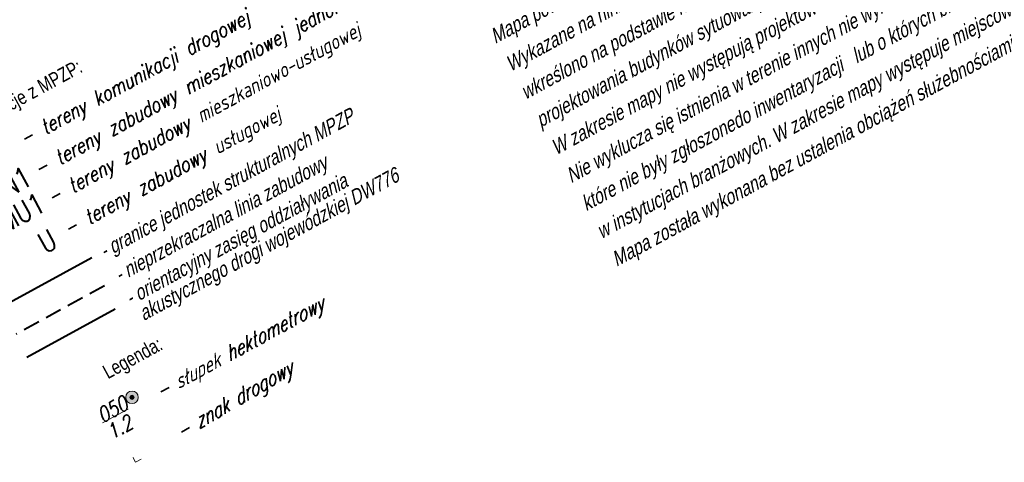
# Model space of a CAD drawing. Header units: metres. Extents: x 7437397 to 7437781, y 5556608 to 5556944.
# Tile 8 of 46: x 7437458 to 7437517, y 5556729 to 5556756. Entities that reach past the tile are written whole.
import ezdxf
from ezdxf.enums import TextEntityAlignment as Align

# ---------------------------------------------------------------- set-up
doc = ezdxf.new("R2010")
doc.units = ezdxf.units.M
doc.header["$MEASUREMENT"] = 0
doc.linetypes.add('KTCR02-500', pattern=[1.5, 1, -0.5])
for name, color, linetype, lineweight in [('elementy drogowe', 250, 'Continuous', 5), ('MPZP', 250, 'Continuous', 5), ('SUUS13', 250, 'Continuous', 5), ('Warstwa 8', 250, 'Continuous', 5)]:
    doc.layers.add(name, color=color, linetype=linetype, lineweight=lineweight)
doc.styles.add('Arial', font='arial.ttf')
doc.styles.add('mk2012', font='ITALIC_1250.shx', dxfattribs={"width": 0.8, "height": 0.9})
doc.styles.get("Standard").update_dxf_attribs({"font": 'txt.shx', "width": 0.75})
doc.styles.add('Style-WORKING_1250', font='WORKING_1250.shx')
doc.styles.add('Style-WORKING_1250 I 0.26180', font='WORKING_1250.shx', dxfattribs={"oblique": 15})
doc.linetypes.add('KTOK05_01-500', pattern='A,3.75,[13,dgnlstyle-rozp_2015.shx,S=0.002778,R=0,X=0,Y=0],3.75', length=7.5)

# ---------------------------------------------------------------- blocks, each defined once
blk = doc.blocks.new('SUUS13')
at = {"layer": 'SUUS13', "linetype": 'Continuous', "lineweight": 13}
h = blk.add_hatch(color=8, dxfattribs=at)
edge = h.paths.add_edge_path()
edge.add_arc((0, 0), 0.75, 0, 360)
h = blk.add_hatch(color=8, dxfattribs=at)
edge = h.paths.add_edge_path()
edge.add_arc((0, 0), 0.25, 0, 360)
at = {"layer": 'SUUS13', "color": 250, "linetype": 'Continuous', "lineweight": 13}
for radius in [0.75, 0.25]:
    blk.add_circle((0, 0), radius, dxfattribs=at)

msp = doc.modelspace()

# ---------------------------------------------------------------- linework, layer by layer
at = {"layer": 'elementy drogowe', "color": 7, "linetype": 'Continuous', "lineweight": 13, "ltscale": 10, "flags": 128}
msp.add_lwpolyline([(7437465.079, 5556729.562), (7437465.254, 5556729.258), (7437465.579, 5556729.445)], dxfattribs=at)
at = {"layer": 'MPZP', "color": 212, "linetype": 'KTCR02-500', "lineweight": 40, "flags": 128}
msp.add_lwpolyline([(7437463.39, 5556739.83), (7437458.083, 5556736.929)], dxfattribs=at)
at = {"layer": 'MPZP', "color": 212, "linetype": 'KTOK05_01-500', "lineweight": 40, "flags": 128}
msp.add_lwpolyline([(7437464.035, 5556738.431), (7437458.729, 5556735.53)], dxfattribs=at)
at = {"layer": 'SUUS13', "color": 7, "linetype": 'Continuous', "lineweight": 13}
msp.add_line((7437463.265, 5556731.613), (7437464.803, 5556732.447), dxfattribs=at)
at = {"layer": 'Warstwa 8', "color": 212, "linetype": 'Continuous', "lineweight": 40}
msp.add_line((7437457.465, 5556738.713), (7437462.622, 5556741.517), dxfattribs=at)

# ---------------------------------------------------------------- block references
at = {"layer": 'SUUS13', "color": 7, "linetype": 'Continuous', "lineweight": 13, "xscale": 0.5, "yscale": 0.5, "zscale": 0.5, "rotation": 272.2605312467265}
msp.add_blockref('SUUS13', (7437465.036, 5556733.145), dxfattribs=at)

# ---------------------------------------------------------------- texts
at = {"layer": 'Defpoints', "color": 6, "linetype": 'Continuous', "lineweight": 13, "oblique": 15, "width": 0.8}
for s, p in [('- tereny zabudowy mieszkaniowej jednoroszinnej', (7437459.016, 5556747.126)), ('- tereny komunikacji drogowej', (7437458.151, 5556748.948)), ('- tereny zabudowy mieszkaniowo-usługowej', (7437459.8, 5556745.44)), ('- tereny zabudowy usługowej', (7437460.783, 5556743.555))]:
    msp.add_text(s, height=0.89161, rotation=28.71721, dxfattribs=at).set_placement(p, align=Align.TOP_LEFT)
for s, style, p in [('- nieprzekraczalna linia zabudowy', 'Style-WORKING_1250 I 0.26180', (7437463.864, 5556740.807)), ('- słupek hektometrowy', 'mk2012', (7437466.258, 5556733.774))]:
    msp.add_text(s, height=0.89161, rotation=28.71721, dxfattribs=dict(at, style=style)).set_placement(p, align=Align.TOP_LEFT)
at = {"layer": 'Defpoints', "color": 6, "linetype": 'Continuous', "lineweight": 40, "width": 0.8}
for s, p in [('MN1', (7437457.608, 5556745.813)), (' MU1', (7437458.025, 5556744.017)), ('U', (7437459.96, 5556742.507))]:
    msp.add_text(s, height=1.25, rotation=28.53003, dxfattribs=at).set_placement(p, align=Align.MIDDLE_CENTER)
at = {"layer": 'Defpoints', "color": 6, "linetype": 'Continuous', "lineweight": 0, "style": 'mk2012', "oblique": 15, "width": 0.8}
msp.add_text('- znak drogowy', height=0.9, rotation=30.50947, dxfattribs=at).set_placement((7437467.473, 5556731.347), align=Align.TOP_LEFT)
at = {"layer": 'Defpoints', "color": 6, "linetype": 'Continuous', "lineweight": 13}
for s, insert, char_height, attachment_point, rotation, line_spacing_factor, style in [('\\H1x;\\W0.8;Mapa powstała na podstawie pomiaru, danych numerycznych udostępnionych przez PODGiK.\\PWykazane na niniejszej mapie punkty graniczne nie zostały wyznaczone w terenie, stan władania \\Pwkreślono na podstawie numerycznej mapy ewidencyjnej. Niniejsza mapa może służyć do \\Pprojektowania budynków sytuowanych w odległościach od granicy nieruchomości  większych niż 4m. \\PW zakresie mapy nie występują projektowane sieci uzgodnione w ZUDP na naradach koordynacyjnych. \\PNie wyklucza się istnienia w terenie innych nie wykazanych na niniejszej  mapie urządzeń podziemnych, \\Pktóre nie były zgłoszonedo inwentaryzacji   lub o których brak jest informacji  \\Pw instytucjach branżowych. W zakresie mapy występuje miejscowy plan zagospodarowania przestrzennego. \\PMapa została wykonana bez ustalenia obciążeń służebnościami gruntowymi.', (7437494.211, 5556740.714), 0.9, 7, 28.59167, 1.266667, 'Style-WORKING_1250 I 0.26180'), ('\\FWORKING_1250;\\Q15;\\H1x;\\W0.8;- granice jednostek strukturalnych MPZP', (7437462.958, 5556742.233), 0.89161, 1, 28.71721, 0.6, 'Arial')]:
    msp.add_mtext(s, dxfattribs=dict(at, insert=insert, char_height=char_height, attachment_point=attachment_point, rotation=rotation, line_spacing_factor=line_spacing_factor, style=style))
at = {"layer": 'Defpoints', "color": 6, "linetype": 'Continuous', "lineweight": 0, "char_height": 0.85739, "attachment_point": 1, "rotation": 28.58459, "line_spacing_factor": 1.2}
for s, insert, style in [('\\P\\H1x;\\W0.8;Informacje z MPZP:', (7437453.837, 5556751.08), 'Style-WORKING_1250'), ('\\FWORKING_1250;\\H1x;\\W0.8;Legenda:', (7437463.18, 5556734.977), 'mk2012')]:
    msp.add_mtext(s, dxfattribs=dict(at, insert=insert, style=style))
at = {"layer": 'Defpoints', "color": 6, "linetype": 'Continuous', "lineweight": 13, "insert": (7437464.509, 5556739.408), "char_height": 0.89161, "attachment_point": 1, "rotation": 28.71721, "line_spacing_factor": 0.798413}
msp.add_mtext('\\FWORKING_1250;\\Q15;\\H1x;\\W0.8;- orientacyjny zasięg oddziaływania\\P akustycznego drogi wojewódzkiej DW776', dxfattribs=at)
at = {"layer": 'SUUS13', "color": 7, "linetype": 'Continuous', "lineweight": 13, "insert": (7437463.338, 5556731.482), "char_height": 0.9, "attachment_point": 4, "rotation": 29.09951, "line_spacing_factor": 0.76062, "style": 'mk2012'}
msp.add_mtext('\\H1x;\\W0.8;050\\P1.2', dxfattribs=at)

# ---------------------------------------------------------------- next in the draw order: wipeouts: each hides what was drawn before it
at = {"color": 7, "linetype": 'Continuous', "lineweight": 13, "ltscale": 10}
msp.add_wipeout([(7437464.754, 5556729.375), (7437464.755, 5556730.125), (7437465.404, 5556729.748)], dxfattribs=at).dxf.layer = 'elementy drogowe'

doc.saveas('drawing.dxf')
